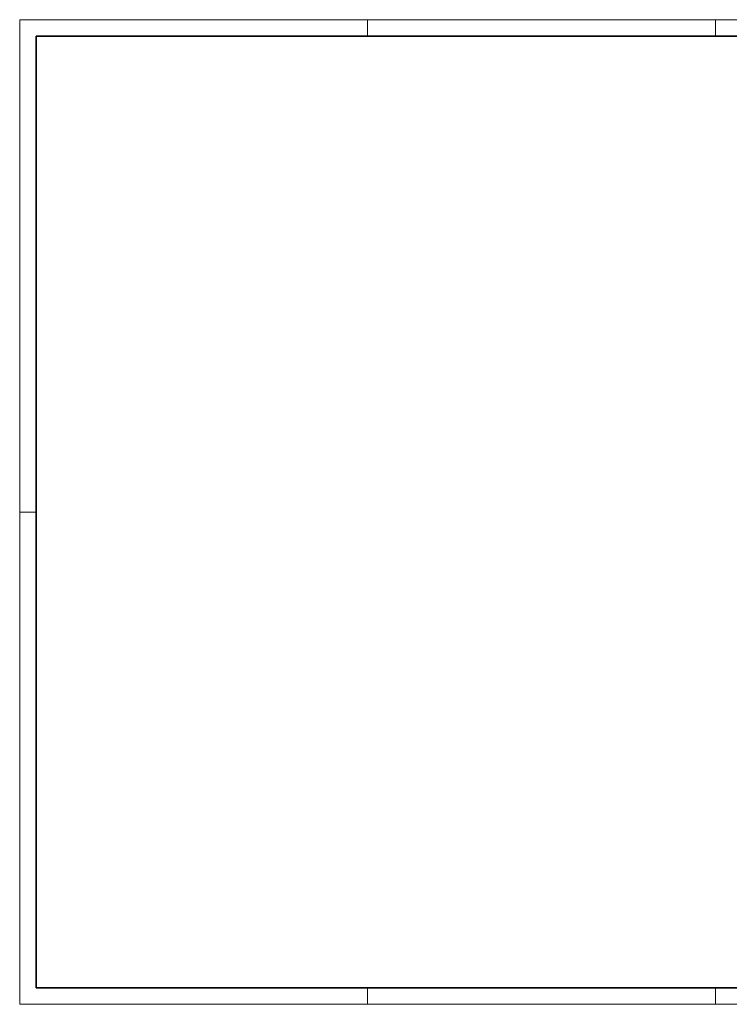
# Paper-space layout 'A1' of a CAD drawing. Header units: metres. Extents: x 0 to 841, y 0 to 594.
# Tile 1 of 2: x 0 to 428, y 0 to 594. Entities that reach past the tile are written whole.
import ezdxf

# ---------------------------------------------------------------- set-up
doc = ezdxf.new("R2010")
doc.units = ezdxf.units.M
doc.layers.get('0').update_dxf_attribs({"color": 151})
doc.layers.add('X-XX-AL-TEKENBLAD', color=7, linetype='Continuous')
doc.layers.add('X-XX-AL-TEKENBLAD_KADER-G', color=7, linetype='Continuous', lineweight=25)

# ---------------------------------------------------------------- blocks, each defined once
blk = doc.blocks.new('Iv-Border_A1')
at = {"lineweight": 18}
for p, q in [((-631, 594), (-631, 584)), ((-421, 594), (-421, 584)), ((-841, 297), (-831, 297)), ((-631, 0), (-631, 10)), ((-421, 0), (-421, 10))]:
    blk.add_line(p, q, dxfattribs=at)
blk.add_lwpolyline([(-841, 0), (0, 0), (0, 594), (-841, 594)], close=True, dxfattribs=at)
at = {"lineweight": 35}
blk.add_lwpolyline([(-831, 10), (-10, 10), (-10, 584), (-831, 584)], close=True, dxfattribs=at)
blk = doc.blocks.new('*U45')
at = {"layer": 'X-XX-AL-TEKENBLAD'}
blk.add_blockref('Iv-Border_A1', (0, 0), dxfattribs=at)

psp = doc.layouts.new('A1')

# ---------------------------------------------------------------- block references
at = {"layer": 'X-XX-AL-TEKENBLAD_KADER-G'}
psp.add_blockref('*U45', (841, 0), dxfattribs=at)

doc.saveas('drawing.dxf')
